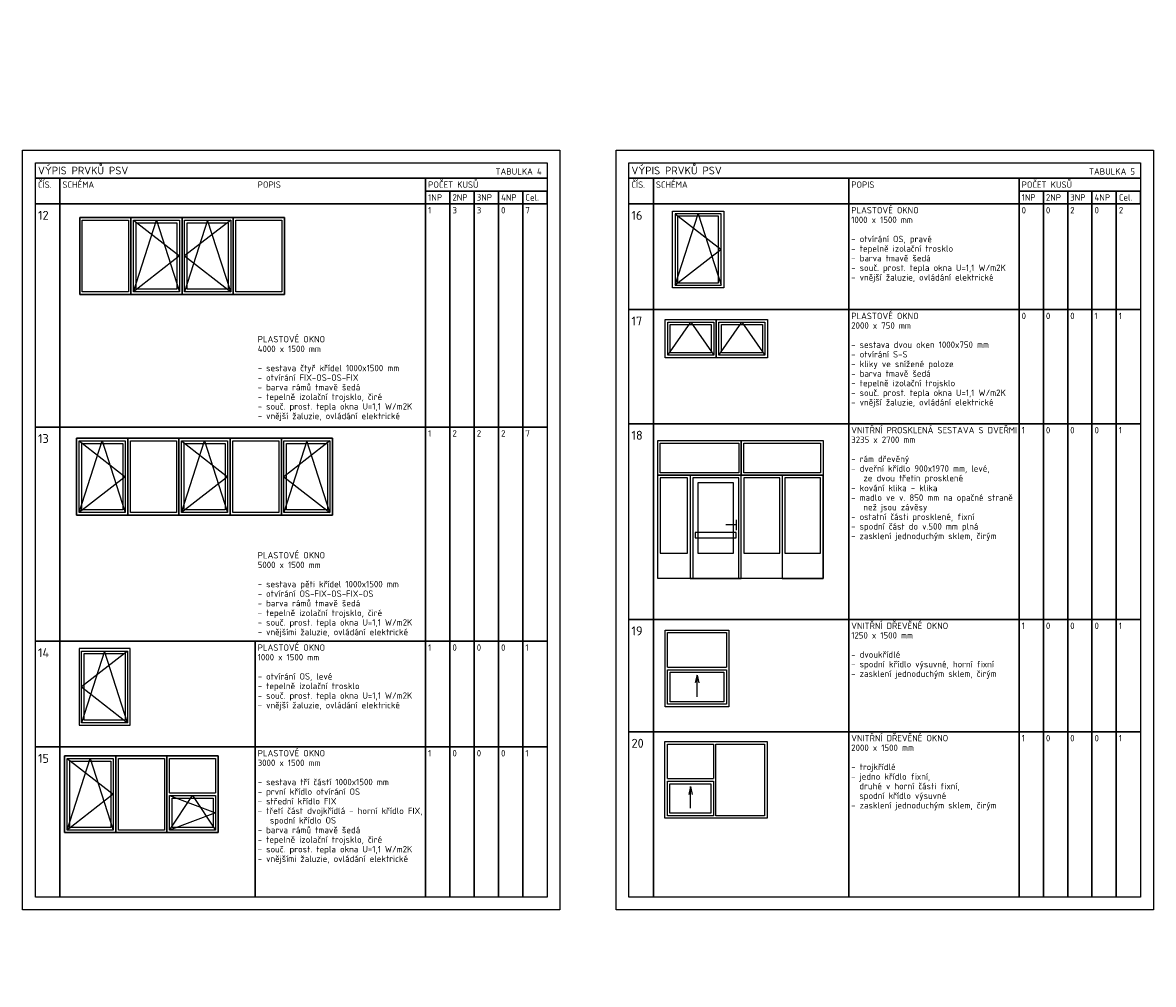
# Model space of a CAD drawing. Header units: millimetres. Extents: x -102634 to 407724, y -68883 to 155589.
# Tile 4 of 80: x -50355 to -28256, y 48319 to 67114. Entities that reach past the tile are written whole.
import ezdxf
from ezdxf.lldxf.tags import DXFTag

# ---------------------------------------------------------------- set-up
doc = ezdxf.new("R2010")
doc.units = ezdxf.units.MM
doc.header["$LTSCALE"] = 20
doc.layers.add('CKTABULKY', color=7, linetype='Continuous', lineweight=25)
doc.layers.add('pohledy', color=7, linetype='Continuous', lineweight=25)
doc.styles.add('TABULKY', font='isocpeur.ttf')
tags = doc.linetypes.add('DASH', pattern=[0.75, 0.5, -0.25]).pattern_tags.tags
tags[6:7] = [DXFTag(74, 4), DXFTag(75, 0), DXFTag(340, '0'), DXFTag(46, 0.0), DXFTag(50, 0.0), DXFTag(44, 0.0), DXFTag(45, 0.0)]
tags[4:5] = [DXFTag(74, 4), DXFTag(75, 0), DXFTag(340, '0'), DXFTag(46, 0.0), DXFTag(50, 0.0), DXFTag(44, 0.0), DXFTag(45, 0.0)]

# ---------------------------------------------------------------- blocks, each defined once
blk = doc.blocks.new('ABCK_BLKTAB_1457013189_0_4')
at = {"layer": 'CKTABULKY'}
for p, q in [((5, 1.5), (0, 1.5)), ((0, 1.5), (0, 0)), ((5, 0), (5, 1.5)), ((0, 0), (5, 0))]:
    blk.add_line(p, q, dxfattribs=at)
at = {"layer": 'CKTABULKY', "linetype": 'DASH', "ltscale": 15}
for p, q in [((0.05, 1.45), (0.95, 0.75)), ((0.05, 0.05), (0.5, 1.45)), ((0.5, 1.45), (0.95, 0.05)), ((2.05, 1.45), (2.95, 0.75)), ((2.05, 0.05), (2.5, 1.45)), ((2.5, 1.45), (2.95, 0.05)), ((4.95, 1.45), (4.05, 0.75)), ((4.5, 1.45), (4.05, 0.05)), ((4.95, 0.05), (4.5, 1.45)), ((0.95, 0.75), (0.05, 0.05)), ((2.95, 0.75), (2.05, 0.05)), ((4.05, 0.75), (4.95, 0.05))]:
    blk.add_line(p, q, dxfattribs=at)
at = {"layer": 'CKTABULKY'}
for points in [[(0, 1.5), (1, 1.5), (1, 0), (0, 0), (0, 1.5)], [(0.05, 1.45), (0.95, 1.45), (0.95, 0.05), (0.05, 0.05), (0.05, 1.45)], [(0.1, 1.4), (0.9, 1.4), (0.9, 0.1), (0.1, 0.1), (0.1, 1.4)], [(1, 1.5), (2, 1.5), (2, 0), (1, 0), (1, 1.5)], [(1.05, 1.45), (1.95, 1.45), (1.95, 0.05), (1.05, 0.05), (1.05, 1.45)], [(2, 1.5), (3, 1.5), (3, 0), (2, 0), (2, 1.5)], [(2.05, 1.45), (2.95, 1.45), (2.95, 0.05), (2.05, 0.05), (2.05, 1.45)], [(2.1, 1.4), (2.9, 1.4), (2.9, 0.1), (2.1, 0.1), (2.1, 1.4)], [(3, 1.5), (4, 1.5), (4, 0), (3, 0), (3, 1.5)], [(3.05, 1.45), (3.95, 1.45), (3.95, 0.05), (3.05, 0.05), (3.05, 1.45)], [(4, 1.5), (5, 1.5), (5, 0), (4, 0), (4, 1.5)], [(4.05, 1.45), (4.95, 1.45), (4.95, 0.05), (4.05, 0.05), (4.05, 1.45)], [(4.1, 1.4), (4.9, 1.4), (4.9, 0.1), (4.1, 0.1), (4.1, 1.4)]]:
    blk.add_lwpolyline(points, dxfattribs=at)
blk = doc.blocks.new('ABCK_BLKTAB_1457013189_0_10')
at = {"layer": 'CKTABULKY'}
for p, q in [((4, 1.5), (0, 1.5)), ((0, 1.5), (0, 0)), ((4, 0), (4, 1.5)), ((0, 0), (4, 0))]:
    blk.add_line(p, q, dxfattribs=at)
at = {"layer": 'CKTABULKY', "linetype": 'DASH', "ltscale": 15}
for p, q in [((1.05, 1.45), (1.95, 0.75)), ((1.05, 0.05), (1.5, 1.45)), ((1.5, 1.45), (1.95, 0.05)), ((2.95, 1.45), (2.05, 0.75)), ((2.5, 1.45), (2.05, 0.05)), ((2.95, 0.05), (2.5, 1.45)), ((1.95, 0.75), (1.05, 0.05)), ((2.05, 0.75), (2.95, 0.05))]:
    blk.add_line(p, q, dxfattribs=at)
at = {"layer": 'CKTABULKY'}
for points in [[(0, 1.5), (1, 1.5), (1, 0), (0, 0), (0, 1.5)], [(0.05, 1.45), (0.95, 1.45), (0.95, 0.05), (0.05, 0.05), (0.05, 1.45)], [(1, 1.5), (2, 1.5), (2, 0), (1, 0), (1, 1.5)], [(1.05, 1.45), (1.95, 1.45), (1.95, 0.05), (1.05, 0.05), (1.05, 1.45)], [(1.1, 1.4), (1.9, 1.4), (1.9, 0.1), (1.1, 0.1), (1.1, 1.4)], [(2, 1.5), (3, 1.5), (3, 0), (2, 0), (2, 1.5)], [(2.05, 1.45), (2.95, 1.45), (2.95, 0.05), (2.05, 0.05), (2.05, 1.45)], [(2.1, 1.4), (2.9, 1.4), (2.9, 0.1), (2.1, 0.1), (2.1, 1.4)], [(3, 1.5), (4, 1.5), (4, 0), (3, 0), (3, 1.5)], [(3.05, 1.45), (3.95, 1.45), (3.95, 0.05), (3.05, 0.05), (3.05, 1.45)]]:
    blk.add_lwpolyline(points, dxfattribs=at)
blk = doc.blocks.new('ABCK_BLKTAB_1457013189_0_22')
at = {"layer": 'CKTABULKY'}
for p, q in [((1, 1.5), (0, 1.5)), ((0, 1.5), (0, 0)), ((1, 0), (1, 1.5)), ((0, 0), (1, 0))]:
    blk.add_line(p, q, dxfattribs=at)
at = {"layer": 'CKTABULKY', "linetype": 'DASH', "ltscale": 15}
for p, q in [((0.95, 1.45), (0.05, 0.75)), ((0.5, 1.45), (0.05, 0.05)), ((0.95, 0.05), (0.5, 1.45)), ((0.05, 0.75), (0.95, 0.05))]:
    blk.add_line(p, q, dxfattribs=at)
at = {"layer": 'CKTABULKY'}
for points in [[(0.05, 1.45), (0.95, 1.45), (0.95, 0.05), (0.05, 0.05), (0.05, 1.45)], [(0.1, 1.4), (0.9, 1.4), (0.9, 0.1), (0.1, 0.1), (0.1, 1.4)]]:
    blk.add_lwpolyline(points, dxfattribs=at)
blk = doc.blocks.new('ABCK_BLKTAB_1457013189_0_23')
at = {"layer": 'CKTABULKY'}
for p, q in [((3, 1.5), (0, 1.5)), ((0, 1.5), (0, 0)), ((3, 0), (3, 1.5)), ((2.05, 0.775), (2.95, 0.775)), ((2.05, 0.725), (2.95, 0.725)), ((0, 0), (3, 0))]:
    blk.add_line(p, q, dxfattribs=at)
at = {"layer": 'CKTABULKY', "linetype": 'DASH', "ltscale": 15}
for p, q in [((0.05, 1.45), (0.95, 0.75)), ((0.05, 0.05), (0.5, 1.45)), ((0.5, 1.45), (0.95, 0.05)), ((0.95, 0.75), (0.05, 0.05)), ((2.05, 0.725), (2.95, 0.388)), ((2.05, 0.05), (2.5, 0.725)), ((2.5, 0.725), (2.95, 0.05)), ((2.95, 0.388), (2.05, 0.05))]:
    blk.add_line(p, q, dxfattribs=at)
at = {"layer": 'CKTABULKY'}
for points in [[(0, 1.5), (1, 1.5), (1, 0), (0, 0), (0, 1.5)], [(0.05, 1.45), (0.95, 1.45), (0.95, 0.05), (0.05, 0.05), (0.05, 1.45)], [(0.1, 1.4), (0.9, 1.4), (0.9, 0.1), (0.1, 0.1), (0.1, 1.4)], [(1, 1.5), (2, 1.5), (2, 0), (1, 0), (1, 1.5)], [(1.05, 1.45), (1.95, 1.45), (1.95, 0.05), (1.05, 0.05), (1.05, 1.45)], [(2, 1.5), (3, 1.5), (3, 0), (2, 0), (2, 1.5)], [(2.05, 0.775), (2.05, 1.45), (2.95, 1.45), (2.95, 0.775)], [(2.95, 0.725), (2.95, 0.05), (2.05, 0.05), (2.05, 0.725)], [(2.1, 0.675), (2.9, 0.675), (2.9, 0.1), (2.1, 0.1), (2.1, 0.675)]]:
    blk.add_lwpolyline(points, dxfattribs=at)
blk = doc.blocks.new('ABCK_BLKTAB_1457013189_0_25')
at = {"layer": 'CKTABULKY'}
for p, q in [((0.05, 0.775), (1.2, 0.775)), ((0.05, 0.725), (1.2, 0.725)), ((0.625, 0.622), (0.591, 0.468)), ((0.625, 0.199), (0.625, 0.622)), ((0.625, 0.622), (0.659, 0.468))]:
    blk.add_line(p, q, dxfattribs=at)
for points in [[(0, 1.5), (1.25, 1.5), (1.25, 0), (0, 0), (0, 1.5)], [(0.05, 0.775), (0.05, 1.45), (1.2, 1.45), (1.2, 0.775)], [(1.2, 0.725), (1.2, 0.05), (0.05, 0.05), (0.05, 0.725)], [(0.1, 0.675), (1.15, 0.675), (1.15, 0.1), (0.1, 0.1), (0.1, 0.675)]]:
    blk.add_lwpolyline(points, dxfattribs=at)
blk = doc.blocks.new('ABCK_BLKTAB_1457013189_0_26')
at = {"layer": 'CKTABULKY'}
for p, q in [((0.05, 0.775), (0.95, 0.775)), ((0.05, 0.725), (0.95, 0.725)), ((0.5, 0.622), (0.466, 0.468)), ((0.5, 0.199), (0.5, 0.622)), ((0.5, 0.622), (0.534, 0.468))]:
    blk.add_line(p, q, dxfattribs=at)
for points in [[(0, 1.5), (2, 1.5), (2, 0), (0, 0), (0, 1.5)], [(0.05, 0.775), (0.05, 1.45), (0.95, 1.45), (0.95, 0.775)], [(1, 1.45), (1.95, 1.45), (1.95, 0.05), (1, 0.05), (1, 1.45)], [(0.95, 0.725), (0.95, 0.05), (0.05, 0.05), (0.05, 0.725)], [(0.1, 0.675), (0.9, 0.675), (0.9, 0.1), (0.1, 0.1), (0.1, 0.675)]]:
    blk.add_lwpolyline(points, dxfattribs=at)

msp = doc.modelspace()

# ---------------------------------------------------------------- linework, layer by layer
at = {"layer": 'CKTABULKY', "color": 0, "lineweight": 0}
for p, q in [((-50355, 64623), (-49855, 64623)), ((-50355, 64623), (-50355, 64123)), ((-39855, 64623), (-40355, 64623)), ((-39855, 64623), (-39855, 64123)), ((-38756, 64623), (-38256, 64623)), ((-38756, 64623), (-38756, 64123)), ((-28256, 64623), (-28756, 64623)), ((-28256, 64623), (-28256, 64123))]:
    msp.add_line(p, q, dxfattribs=at)
at = {"layer": 'CKTABULKY', "lineweight": 30}
for p, q in [((-50105, 64073), (-49763, 64073)), ((-49763, 64073), (-43605, 64073)), ((-49628, 64073), (-49628, 50023)), ((-43605, 64073), (-40105, 64073)), ((-42480, 64073), (-42480, 50023)), ((-38506, 64073), (-38163, 64073)), ((-38163, 64073), (-32006, 64073)), ((-38028, 64073), (-38028, 50023)), ((-34211, 64073), (-34211, 50023)), ((-32006, 64073), (-28506, 64073)), ((-30881, 64073), (-30881, 50023)), ((-42480, 63823), (-42005, 63823)), ((-42005, 63823), (-42005, 50023)), ((-42005, 63823), (-41530, 63823)), ((-41530, 63823), (-41530, 50023)), ((-41530, 63823), (-41055, 63823)), ((-41055, 63823), (-41055, 50023)), ((-41055, 63823), (-40580, 63823)), ((-40580, 63823), (-40580, 50023)), ((-40580, 63823), (-40105, 63823)), ((-40105, 63823), (-40105, 63573)), ((-30881, 63823), (-30406, 63823)), ((-30406, 63823), (-30406, 50023)), ((-30406, 63823), (-29931, 63823)), ((-29931, 63823), (-29931, 50023)), ((-29931, 63823), (-29456, 63823)), ((-29456, 63823), (-29456, 50023)), ((-29456, 63823), (-28981, 63823)), ((-28981, 63823), (-28981, 50023)), ((-28981, 63823), (-28506, 63823)), ((-28506, 63823), (-28506, 63573)), ((-50105, 63573), (-40105, 63573)), ((-38506, 63573), (-28506, 63573)), ((-38506, 61507), (-28506, 61507)), ((-38506, 59275), (-28506, 59275)), ((-50105, 59211), (-40105, 59211)), ((-38506, 55452), (-28506, 55452)), ((-50105, 55025), (-40105, 55025)), ((-45811, 55025), (-45811, 50023)), ((-38506, 53256), (-28506, 53256)), ((-50105, 52961), (-40105, 52961))]:
    msp.add_line(p, q, dxfattribs=at)
at = {"layer": 'CKTABULKY'}
for p, q in [((-36309, 58268), (-36309, 58948)), ((-37944, 58268), (-34709, 58268)), ((-36409, 57298), (-36609, 57298)), ((-36409, 57398), (-36409, 57198))]:
    msp.add_line(p, q, dxfattribs=at)
for points in [[(-34709, 56248), (-37944, 56248), (-37944, 58948), (-34709, 58948), (-34709, 56248)], [(-37944, 58948), (-36309, 58948), (-36309, 58268), (-37944, 58268), (-37944, 58948)], [(-37894, 58898), (-36359, 58898), (-36359, 58318), (-37894, 58318), (-37894, 58898)], [(-36309, 58948), (-34709, 58948), (-34709, 58268), (-36309, 58268), (-36309, 58948)], [(-36259, 58898), (-34759, 58898), (-34759, 58318), (-36259, 58318), (-36259, 58898)], [(-37359, 58218), (-37894, 58218), (-37894, 56748), (-37359, 56748), (-37359, 58218)], [(-37309, 56248), (-36309, 56248), (-36309, 58268), (-37309, 58268), (-37309, 56248)], [(-37259, 56248), (-36359, 56248), (-36359, 58218), (-37259, 58218), (-37259, 56248)], [(-35559, 58218), (-36259, 58218), (-36259, 56748), (-35559, 56748), (-35559, 58218)], [(-34709, 58268), (-35509, 58268), (-35509, 56248), (-34709, 56248), (-34709, 58268)], [(-34759, 58218), (-35459, 58218), (-35459, 56748), (-34759, 56748), (-34759, 58218)], [(-36459, 57148), (-36459, 58118), (-37159, 58118), (-37159, 57148)], [(-37159, 57148), (-37159, 56748), (-36459, 56748), (-36459, 57148)]]:
    msp.add_lwpolyline(points, dxfattribs=at)
at = {"layer": 'CKTABULKY', "linetype": 'DASH', "ltscale": 25}
msp.add_lwpolyline([(-37209, 57048), (-36409, 57048), (-36409, 57148), (-37209, 57148), (-37209, 57048)], dxfattribs=at)
at = {"layer": 'Defpoints'}
for points in [[(-50355, 64623), (-39855, 64623), (-39855, 49773), (-50355, 49773)], [(-38756, 64623), (-28256, 64623), (-28256, 49773), (-38756, 49773)]]:
    msp.add_lwpolyline(points, close=True, dxfattribs=at)
at = {"layer": 'pohledy', "linetype": 'DASH', "ltscale": 15}
for p, q in [((-37748, 60612), (-37298, 61262)), ((-37298, 61262), (-36848, 60612)), ((-36748, 60612), (-36298, 61262)), ((-36298, 61262), (-35848, 60612))]:
    msp.add_line(p, q, dxfattribs=at)
at = {"layer": 'pohledy'}
for points in [[(-50105, 64373), (-40105, 64373), (-40105, 50023), (-50105, 50023)], [(-38506, 64373), (-28506, 64373), (-28506, 50023), (-38506, 50023)], [(-37798, 61312), (-36798, 61312), (-36798, 60562), (-37798, 60562)], [(-37748, 61262), (-36848, 61262), (-36848, 60612), (-37748, 60612)], [(-36798, 61312), (-35798, 61312), (-35798, 60562), (-36798, 60562)], [(-36748, 61262), (-35848, 61262), (-35848, 60612), (-36748, 60612)], [(-37698, 61212), (-36898, 61212), (-36898, 60662), (-37698, 60662)], [(-36698, 61212), (-35898, 61212), (-35898, 60662), (-36698, 60662)]]:
    msp.add_lwpolyline(points, close=True, dxfattribs=at)

# ---------------------------------------------------------------- block references
at = {"layer": 'CKTABULKY', "xscale": -1000, "yscale": 1000, "zscale": 1000, "rotation": 359.9999999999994}
msp.add_blockref('ABCK_BLKTAB_1457013189_0_22', (-36654, 61930), dxfattribs=at)
at = {"layer": 'CKTABULKY', "xscale": 1000, "yscale": 1000, "zscale": 1000}
for name, p in [('ABCK_BLKTAB_1457013189_0_10', (-49239, 61803)), ('ABCK_BLKTAB_1457013189_0_4', (-49299, 57490)), ('ABCK_BLKTAB_1457013189_0_25', (-37800, 53742)), ('ABCK_BLKTAB_1457013189_0_22', (-49253, 53382)), ('ABCK_BLKTAB_1457013189_0_26', (-37804, 51564)), ('ABCK_BLKTAB_1457013189_0_23', (-49534, 51284))]:
    msp.add_blockref(name, p, dxfattribs=at)

# ---------------------------------------------------------------- texts
at = {"layer": 'CKTABULKY', "style": 'TABULKY'}
for s, height, p in [('^M', 125, (-38821, 67114)), ('^M', 125, (-38821, 64314)), ('TABULKA 4', 125, (-41114, 64142)), ('TABULKA 5', 125, (-29515, 64142)), ('ČÍS.', 125, (-50055, 63885)), ('SCHÉMA', 125, (-49578, 63885)), ('POPIS', 125, (-45761, 63885)), ('POČET KUSŮ', 125, (-42430, 63885)), ('ČÍS.', 125, (-38456, 63885)), ('SCHÉMA', 125, (-37978, 63885)), ('POPIS', 125, (-34161, 63885)), ('POČET KUSŮ', 125, (-30831, 63885)), ('1NP', 125, (-42430, 63635)), ('2NP', 125, (-41955, 63635)), ('3NP', 125, (-41480, 63635)), ('4NP', 125, (-41005, 63635)), ('Cel.', 125, (-40530, 63635)), ('1NP', 125, (-30831, 63635)), ('2NP', 125, (-30356, 63635)), ('3NP', 125, (-29881, 63635)), ('4NP', 125, (-29406, 63635)), ('Cel.', 125, (-28931, 63635)), ('12', 175, (-50055, 63260)), ('1', 125, (-42430, 63385)), ('3', 125, (-41955, 63385)), ('3', 125, (-41480, 63385)), ('0', 125, (-41005, 63385)), ('7', 125, (-40530, 63385)), ('16', 175, (-38456, 63260)), ('PLASTOVÉ OKNO ^M', 125, (-34161, 63385)), ('0', 125, (-30831, 63385)), ('0', 125, (-30356, 63385)), ('2', 125, (-29881, 63385)), ('0', 125, (-29406, 63385)), ('2', 125, (-28931, 63385)), ('1000 x 1500 mm^M', 125, (-34161, 63198)), ('- otvírání OS, pravé', 125, (-34161, 62823)), ('- tepelně izolační trosklo^M', 125, (-34161, 62635)), ('- barva tmavě šedá', 125, (-34161, 62448)), ('^M', 125, (-38821, 62414)), ('- souč. prost. tepla okna U=1,1 W/m2K^M', 125, (-34161, 62260)), ('- vnější žaluzie, ovládání elektrické', 125, (-34161, 62073)), ('PLASTOVÉ OKNO ^M', 125, (-34161, 61319)), ('0', 125, (-30831, 61319)), ('0', 125, (-30356, 61319)), ('0', 125, (-29881, 61319)), ('1', 125, (-29406, 61319)), ('1', 125, (-28931, 61319)), ('17', 175, (-38456, 61194)), ('2000 x 750 mm^M', 125, (-34161, 61132)), ('PLASTOVÉ OKNO ^M', 125, (-45761, 60864)), ('4000 x 1500 mm^M', 125, (-45761, 60676)), ('- sestava dvou oken 1000x750 mm', 125, (-34161, 60757)), ('- otvírání S-S^M', 125, (-34161, 60569)), ('- sestava čtyř křídel 1000x1500 mm^M', 125, (-45761, 60301)), ('^M', 125, (-38821, 60514)), ('- kliky ve snížené poloze', 125, (-34161, 60381)), ('- barva tmavě šedá', 125, (-34161, 60193)), ('- otvírání FIX-OS-OS-FIX^M', 125, (-45761, 60114)), ('- tepelně izolační trojsklo^M', 125, (-34161, 60006)), ('- barva rámů tmavě šedá^M', 125, (-45761, 59926)), ('- souč. prost. tepla okna U=1,1 W/m2K^M', 125, (-34161, 59818)), ('- tepelně izolační trojsklo, čiré^M', 125, (-45761, 59739)), ('- souč. prost. tepla okna U=1,1 W/m2K^M', 125, (-45761, 59551)), ('- vnější žaluzie, ovládání elektrické', 125, (-34161, 59631)), ('- vnější žaluzie, ovládání elektrické', 125, (-45761, 59364)), ('VNITŘNÍ PROSKLENÁ SESTAVA S DVEŘMI^M', 125, (-34161, 59087)), ('13', 175, (-50055, 58898)), ('1', 125, (-42430, 59024)), ('2', 125, (-41955, 59024)), ('2', 125, (-41480, 59024)), ('2', 125, (-41005, 59024)), ('7', 125, (-40530, 59024)), ('18', 175, (-38456, 58962)), ('3235 x 2700 mm^M', 125, (-34161, 58900)), ('1', 125, (-30831, 59087)), ('0', 125, (-30356, 59087)), ('0', 125, (-29881, 59087)), ('0', 125, (-29406, 59087)), ('1', 125, (-28931, 59087)), ('- rám dřevěný^M', 125, (-34161, 58525)), ('^M', 125, (-38821, 58389)), ('- dveřní křídlo 900x1970 mm, levé,', 125, (-34161, 58337)), ('   ze dvou třetin prosklené^M', 125, (-34161, 58150)), ('- kování klika - klika^M', 125, (-34163, 57956)), ('- madlo ve v. 850 mm na opačné straně', 125, (-34163, 57769)), ('   než jsou závěsy', 125, (-34163, 57581)), ('- ostatní části prosklené, fixní^M', 125, (-34163, 57394)), ('- spodní část do v.500 mm plná^M', 125, (-34163, 57206)), ('- zasklení jednoduchým sklem, čirým', 125, (-34163, 57019)), ('PLASTOVÉ OKNO ^M', 125, (-45761, 56642)), ('5000 x 1500 mm^M', 125, (-45761, 56454)), ('- sestava pěti křídel 1000x1500 mm^M', 125, (-45761, 56079)), ('- otvírání OS-FIX-OS-FIX-OS^M', 125, (-45761, 55892)), ('- barva rámů tmavě šedá^M', 125, (-45761, 55704)), ('- tepelně izolační trojsklo, čiré^M', 125, (-45761, 55517)), ('- souč. prost. tepla okna U=1,1 W/m2K^M', 125, (-45761, 55329)), ('- vnějšími žaluzie, ovládání elektrické', 125, (-45761, 55142)), ('^M', 125, (-38821, 55289)), ('19', 175, (-38456, 55139)), ('VNITŘNÍ DŘEVĚNÉ OKNO^M', 125, (-34161, 55264)), ('1', 125, (-30831, 55264)), ('0', 125, (-30356, 55264)), ('0', 125, (-29881, 55264)), ('0', 125, (-29406, 55264)), ('1', 125, (-28931, 55264)), ('1250 x 1500 mm^M', 125, (-34161, 55077)), ('14', 175, (-50055, 54712)), ('PLASTOVÉ OKNO ^M', 125, (-45761, 54838)), ('1', 125, (-42430, 54838)), ('0', 125, (-41955, 54838)), ('0', 125, (-41480, 54838)), ('0', 125, (-41005, 54838)), ('1', 125, (-40530, 54838)), ('- dvoukřídlé ^M', 125, (-34161, 54702)), ('1000 x 1500 mm^M', 125, (-45761, 54650)), ('- spodní křídlo výsuvné, horní fixní^M', 125, (-34161, 54514)), ('- otvírání OS, levé^M', 125, (-45761, 54275)), ('- zasklení jednoduchým sklem, čirým', 125, (-34161, 54327)), ('- tepelně izolační trosklo^M', 125, (-45761, 54088)), ('- souč. prost. tepla okna U=1,1 W/m2K^M', 125, (-45761, 53900)), ('- vnější žaluzie, ovládání elektrické', 125, (-45761, 53713)), ('^M', 125, (-38821, 53389)), ('20', 175, (-38456, 52943)), ('VNITŘNÍ DŘEVĚNÉ OKNO^M', 125, (-34161, 53068)), ('1', 125, (-30831, 53068)), ('0', 125, (-30356, 53068)), ('0', 125, (-29881, 53068)), ('0', 125, (-29406, 53068)), ('1', 125, (-28931, 53068)), ('15', 175, (-50055, 52648)), ('PLASTOVÉ OKNO ^M', 125, (-45761, 52773)), ('1', 125, (-42430, 52773)), ('0', 125, (-41955, 52773)), ('0', 125, (-41480, 52773)), ('0', 125, (-41005, 52773)), ('1', 125, (-40530, 52773)), ('2000 x 1500 mm^M', 125, (-34161, 52881)), ('3000 x 1500 mm^M', 125, (-45761, 52586)), ('- trojkřídlé^M', 125, (-34161, 52506)), ('- jedno křídlo fixní,', 125, (-34161, 52318)), ('- sestava tří částí 1000x1500 mm^M', 125, (-45761, 52211)), ('- první křídlo otvírání OS^M', 125, (-45761, 52023)), ('  druhé v horní části fixní, ', 125, (-34161, 52131)), ('- střední křídlo FIX^M', 125, (-45761, 51836)), ('  spodní křídlo výsuvné^M', 125, (-34161, 51943)), ('- třetí část dvojkřídlá - horní křídlo FIX,', 125, (-45761, 51648)), ('- zasklení jednoduchým sklem, čirým', 125, (-34161, 51756)), ('   spodní křídlo OS^M', 125, (-45761, 51461)), ('- barva rámů tmavě šedá^M', 125, (-45761, 51273)), ('^M', 125, (-38821, 51489)), ('- tepelně izolační trojsklo, čiré^M', 125, (-45761, 51086)), ('- souč. prost. tepla okna U=1,1 W/m2K^M', 125, (-45761, 50898)), ('- vnějšími žaluzie, ovládání elektrické', 125, (-45761, 50711)), ('^M', 125, (-38821, 49069)), ('^M', 125, (-38821, 48319))]:
    msp.add_text(s, height=height, dxfattribs=at).set_placement(p)
at = {"layer": 'CKTABULKY', "color": 6, "style": 'TABULKY'}
for p in [(-50055, 64148), (-38456, 64148)]:
    msp.add_text('VÝPIS PRVKŮ PSV', height=150, dxfattribs=at).set_placement(p)

doc.saveas('drawing.dxf')
